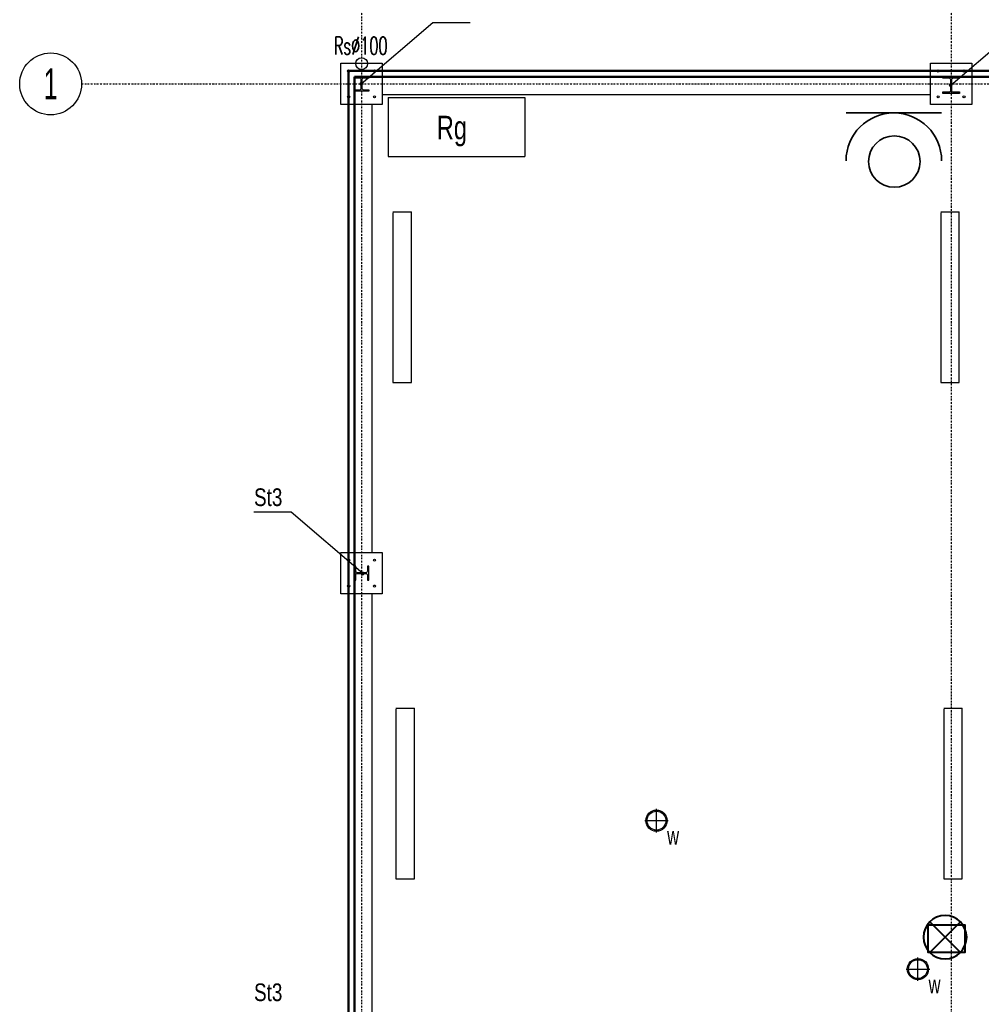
# Model space of a CAD drawing. Header units: centimetres. Extents: x 42630 to 130002, y 15 to 29179.
# Tile 25 of 165: x 49283 to 50098, y 4990 to 5825. Entities that reach past the tile are written whole.
import ezdxf
from ezdxf.enums import TextEntityAlignment as Align

# ---------------------------------------------------------------- set-up
doc = ezdxf.new("R2010")
doc.units = ezdxf.units.CM
doc.header["$LTSCALE"] = 0.01
doc.linetypes.add('DASHDOT2', pattern=[12.7, 6.35, -3.175, 0, -3.175])
doc.layers.get('0').update_dxf_attribs({"color": 253})
for name, color, linetype in [('33 - linia 2', 253, 'Continuous'), ('333 - linia 3', 253, 'Continuous'), ('A-ELEWACJE', 253, 'Continuous'), ('A-Grid', 253, 'DASHDOT2'), ('A-OPISY', 253, 'Continuous'), ('CKDACH_OPIS', 253, 'Continuous'), ('OPIS_K_WYK', 253, 'Continuous')]:
    doc.layers.add(name, color=color, linetype=linetype)
for name, color, linetype, lineweight in [('CKSCIANY_PRZEKR', 253, 'Continuous', 50), ('Elospr', 32, 'Continuous', 30), ('Eoprawa4100', 32, 'Continuous', 40), ('eosprz', 32, 'Continuous', 35), ('EPVt', 1, 'Continuous', 30), ('Inwentaryzacja oświetlenie_Pen_No__88', 32, 'Continuous', 40), ('OPISYC', 5, 'Continuous', 25)]:
    doc.layers.add(name, color=color, linetype=linetype, lineweight=lineweight)
doc.layers.add('REV', color=253, linetype='Continuous', lineweight=40, plot=False)
doc.styles.add('BA_ARIAL_0.5', font='IC-Romans.shx', dxfattribs={"width": 0.5})
doc.styles.add('RomanS', font='romans.shx', dxfattribs={"width": 0.8})
doc.styles.get("Standard").update_dxf_attribs({"font": 'ic-simplex.shx', "width": 0.8})
doc.dimstyles.new('CADKON cm', dxfattribs={"dimscale": 10, "dimtxt": 2.5, "dimasz": 2.5, "dimexe": 1.8, "dimexo": 5, "dimgap": 0.6, "dimtad": 1, "dimrnd": 0.1, "dimtxsty": 'Standard', "dimblk1": 'OBLIQUE', "dimblk2": 'OBLIQUE', "dimsah": 1, "dimcen": 2.5, "dimadec": 1, "dimazin": 2, "dimtfac": 1, "dimtix": 1, "dimtmove": 2, "dimatfit": 3, "dimldrblk": 'OPEN30', "dimfxl": 5, "dimfxlon": 1, "dimtfill": 1, "dimtolj": 1, "dimarcsym": 0})

# ---------------------------------------------------------------- blocks, each defined once
blk = doc.blocks.new('BA_Axis_Mark')
at = {"linetype": 'Continuous'}
blk.add_circle((0, 0), 37.5, dxfattribs=at)
at = {"linetype": 'Continuous', "style": 'BA_ARIAL_0.5', "width": 0.6}
blk.add_attdef('AXIS_NUMBER', text='', height=37.5, dxfattribs=at).set_placement((0, 0), align=Align.MIDDLE_CENTER)
blk = doc.blocks.new('A$7E8814A102C37C')
at = {"layer": 'A-Grid', "ltscale": 20}
blk.add_line((-237.5, -417), (3157.5, -417), dxfattribs=at)
for points in [[(0, -130), (0, -1964.5)], [(500, -130), (500, -1964.5)]]:
    blk.add_lwpolyline(points, dxfattribs=at)
at = {"layer": 'A-Grid', "xscale": 0.7000000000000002, "yscale": 0.7000000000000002, "zscale": 0.7000000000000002, "rotation": 360}
blk.add_blockref('BA_Axis_Mark', (-263.75, -417), dxfattribs=at).add_auto_attribs({'AXIS_NUMBER': '1'})
blk = doc.blocks.new('A$7E8A9A372D53')
at = {"layer": '33 - linia 2'}
for points in [[(50, -50), (170, -50), (170, -61), (125.25, -61, 0.4142136), (113.25, -73), (113.25, -147, 0.4142136), (125.25, -159), (170, -159), (170, -170), (50, -170), (50, -159), (94.75, -159, 0.4142136), (106.75, -147), (106.75, -73, 0.4142136), (94.75, -61), (50, -61)], [(5040, -50), (5180, -50), (5180, -62), (5125.5, -62, 0.4142136), (5113.5, -74), (5113.5, -166, 0.4142136), (5125.5, -178), (5180, -178), (5180, -190), (5040, -190), (5040, -178), (5094.5, -178, 0.4142136), (5106.5, -166), (5106.5, -74, 0.4142136), (5094.5, -62), (5040, -62)], [(50, -4200), (50, -4320), (61, -4320), (61, -4275.25, -0.4142136), (73, -4263.25), (147, -4263.25, -0.4142136), (159, -4275.25), (159, -4320), (170, -4320), (170, -4200), (159, -4200), (159, -4244.75, -0.4142136), (147, -4256.75), (73, -4256.75, -0.4142136), (61, -4244.75), (61, -4200)]]:
    blk.add_lwpolyline(points, format="xyb", close=True, dxfattribs=at)
blk = doc.blocks.new('_OBLIQUE')
at = {"color": 0, "linetype": 'ByBlock'}
blk.add_line((-0.5, -0.5), (0.5, 0.5), dxfattribs=at)
blk = doc.blocks.new('A$7E8778113A2FE')
at = {"layer": 'A-ELEWACJE'}
for points in [[(0, -10), (0, 10)], [(0, -10), (0, 10)], [(-10, 0), (10, 0)], [(-10, 0), (10, 0)]]:
    blk.add_lwpolyline(points, dxfattribs=at)
for radius in [9, 8]:
    blk.add_circle((0, 0), radius, dxfattribs=at)
at = {"layer": 'A-OPISY', "lineweight": 20, "width": 0.7}
blk.add_text('w', height=15, dxfattribs=at).set_placement((9.03, -20.39))
blk = doc.blocks.new('A$7E8A16153526364')
at = {"layer": '33 - linia 2'}
for points in [[(-30285, 65), (-29935, 65), (-29935, -285), (-30285, -285)], [(-25285, 65), (-24935, 65), (-24935, -285), (-25285, -285)], [(-30285, -4085), (-29935, -4085), (-29935, -4435), (-30285, -4435)]]:
    blk.add_lwpolyline(points, close=True, dxfattribs=at)
for centre in [(-30220, 0), (-30000, 0), (-25220, 0), (-25000, 0), (-30220, -220), (-30000, -220), (-25220, -220), (-25000, -220), (-30220, -4150), (-30000, -4150), (-30220, -4370), (-30000, -4370)]:
    blk.add_circle(centre, 9, dxfattribs=at)
at = {"layer": '333 - linia 3'}
for points in [[(-29935, -50), (-29935, -200), (-25285, -200), (-25285, -50)], [(-30170, -4085), (-30020, -4085), (-30020, -285), (-30170, -285)], [(-30170, -8285), (-30020, -8285), (-30020, -4435), (-30170, -4435)]]:
    blk.add_lwpolyline(points, close=True, dxfattribs=at)

msp = doc.modelspace()

# ---------------------------------------------------------------- linework, layer by layer
msp.add_circle((49572.82, 5787.854), 5)
at = {"layer": 'CKSCIANY_PRZEKR'}
for p, q in [((49561.82, 5781.604), (50122.929, 5781.604)), ((49561.82, 4509.604), (49561.82, 5781.604)), ((49561.82, 5781.604), (49561.82, 5776.604)), ((49566.82, 5776.604), (50117.929, 5776.604)), ((49566.82, 4514.604), (49566.82, 5776.604))]:
    msp.add_line(p, q, dxfattribs=at)
at = {"layer": 'Elospr'}
for p, q in [((49599.329, 5661.965, 425.286), (49615.056, 5661.965, 425.286)), ((49599.329, 5661.314, 425.286), (49599.329, 5517.314, 425.286)), ((49615.056, 5517.314, 425.286), (49615.056, 5661.965, 425.286)), ((50063.99, 5661.965, 425.286), (50079.717, 5661.965, 425.286)), ((50063.99, 5661.314, 425.286), (50063.99, 5517.314, 425.286)), ((50079.717, 5517.314, 425.286), (50079.717, 5661.965, 425.286)), ((49599.329, 5517.314, 425.286), (49615.056, 5517.314, 425.286)), ((50063.99, 5517.314, 425.286), (50079.717, 5517.314, 425.286)), ((49601.961, 5240.887, 425.286), (49617.688, 5240.887, 425.286)), ((49601.961, 5240.235, 425.286), (49601.961, 5096.235, 425.286)), ((49617.688, 5096.235, 425.286), (49617.688, 5240.887, 425.286)), ((50066.622, 5240.887, 425.286), (50082.349, 5240.887, 425.286)), ((50066.622, 5240.235, 425.286), (50066.622, 5096.235, 425.286)), ((50082.349, 5096.235, 425.286), (50082.349, 5240.887, 425.286)), ((49601.961, 5096.235, 425.286), (49617.688, 5096.235, 425.286)), ((50066.622, 5096.235, 425.286), (50082.349, 5096.235, 425.286))]:
    msp.add_line(p, q, dxfattribs=at)
at = {"layer": 'Eoprawa4100'}
msp.add_lwpolyline([(50053.429, 5057.178), (50084.546, 5057.178), (50084.546, 5033.841), (50053.429, 5033.841)], close=True, dxfattribs=at)
at = {"layer": 'eosprz', "linetype": 'Continuous'}
msp.add_line((49983.724, 5745.996), (50064.794, 5745.996), dxfattribs=at)
msp.add_circle((50024.665, 5704.71), 21.82, dxfattribs=at)
msp.add_arc((50024.259, 5705.461), 40.535, 0, 180, dxfattribs=at)
at = {"layer": 'EPVt', "color": 1}
for p, q in [((49595.374, 5758.967), (49711.374, 5758.967)), ((49595.374, 5758.967), (49595.374, 5708.967)), ((49711.374, 5758.967), (49711.374, 5708.967)), ((49595.374, 5708.967), (49711.374, 5708.967))]:
    msp.add_line(p, q, dxfattribs=at)
at = {"layer": 'Inwentaryzacja oświetlenie_Pen_No__88', "linetype": 'Continuous', "flags": 128}
msp.add_lwpolyline([(50049.343, 5046.743, 1), (50086.047, 5046.743, 1)], format="xyb", close=True, dxfattribs=at)
for points in [[(50054.718, 5059.72), (50080.672, 5033.766)], [(50054.718, 5033.766), (50080.672, 5059.72)]]:
    msp.add_lwpolyline(points, dxfattribs=at)
at = {"layer": 'OPIS_K_WYK', "ltscale": 0.5}
for points in [[(49633.359, 5822.668), (49664.991, 5822.668)], [(49512.957, 5407.343), (49481.325, 5407.343)]]:
    msp.add_lwpolyline(points, dxfattribs=at)

# ---------------------------------------------------------------- block references
at = {"layer": 'A-ELEWACJE', "xscale": 0.1, "yscale": 0.1, "zscale": 0.1}
msp.add_blockref('A$7E8A16153526364', (52583.82, 5781.604), dxfattribs=at)
at = {"layer": 'A-ELEWACJE'}
for p in [(49822.929, 5145.604), (50044.707, 5019.617)]:
    msp.add_blockref('A$7E8778113A2FE', p, dxfattribs=at)
at = {"layer": 'A-Grid', "lineweight": -3}
msp.add_blockref('A$7E8814A102C37C', (49572.82, 6187.604), dxfattribs=at)
at = {"layer": 'REV', "xscale": 0.1, "yscale": 0.1, "zscale": 0.1}
msp.add_blockref('A$7E8A9A372D53', (49561.82, 5781.604), dxfattribs=at)

# ---------------------------------------------------------------- texts
at = {"layer": 'CKDACH_OPIS', "linetype": 'Continuous', "lineweight": 9, "style": 'RomanS', "width": 0.6}
msp.add_text('Rs∅100', height=15, rotation=0.001771, dxfattribs=at).set_placement((49549.287, 5795.46))
at = {"layer": 'OPIS_K_WYK', "linetype": 'Continuous', "width": 0.8}
for p in [(49481.569, 5412.487), (49481.569, 4992.487)]:
    msp.add_text('St3', height=15, dxfattribs=at).set_placement(p)
at = {"layer": 'OPISYC', "width": 0.75}
msp.add_text('Rg', height=20, dxfattribs=at).set_placement((49649.418, 5717.571), align=Align.BOTTOM_CENTER)

# ---------------------------------------------------------------- leaders
at = {"layer": 'OPIS_K_WYK', "ltscale": 0.5}
for points in [[(49572.495, 5770.604), (49633.359, 5822.668)], [(50072.47, 5769.604), (50133.334, 5821.668)], [(49573.82, 5355.279), (49512.957, 5407.343)]]:
    msp.add_leader(points, dimstyle='CADKON cm', override={"dimscale": 5, "dimldrblk": 'DotSmall'}, dxfattribs=at)

doc.saveas('drawing.dxf')
